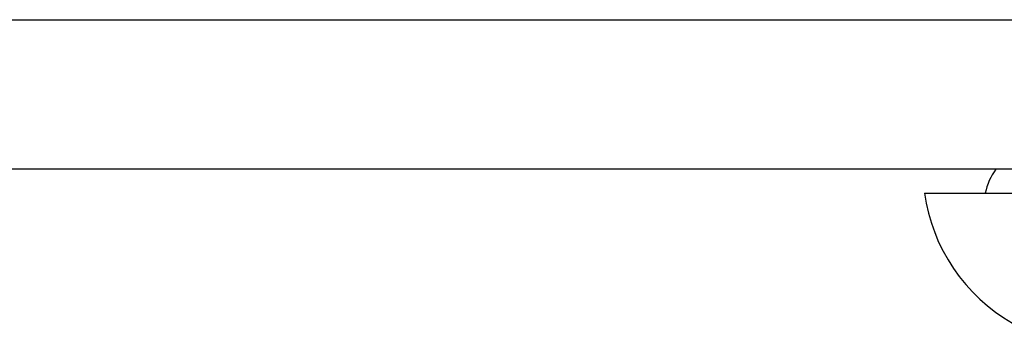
# Model space of a CAD drawing. Header units: inches. Extents: x 17 to 570, y 51 to 268.
# Tile 11 of 256: x 45.765 to 46.416, y 50.845 to 51.045. Entities that reach past the tile are written whole.
import ezdxf

# ---------------------------------------------------------------- set-up
doc = ezdxf.new("R2010")
doc.units = ezdxf.units.IN
doc.header["$MEASUREMENT"] = 0
doc.layers.add('Visible Edges(ANSI)', color=7, linetype='Continuous', lineweight=25)
doc.layers.add('Visible Tangent Edges(ANSI)', color=7, linetype='Continuous', lineweight=25)

msp = doc.modelspace()

# ---------------------------------------------------------------- linework, layer by layer
at = {"layer": 'Visible Edges(ANSI)'}
for p, q in [((76.77603, 50.94642), (17.17103, 50.94642)), ((46.3633, 50.93067), (46.43606, 50.93067))]:
    msp.add_line(p, q, dxfattribs=at)
for centre, radius, start, end in [((46.44204, 50.9228), 0.03937, 143.1301, 168.46304), ((46.48027, 50.94699), 0.11811, 187.9413, 240.18311)]:
    msp.add_arc(centre, radius, start, end, dxfattribs=at)
at = {"layer": 'Visible Tangent Edges(ANSI)'}
msp.add_line((17.17103, 51.04542), (76.77603, 51.04542), dxfattribs=at)

doc.saveas('drawing.dxf')
